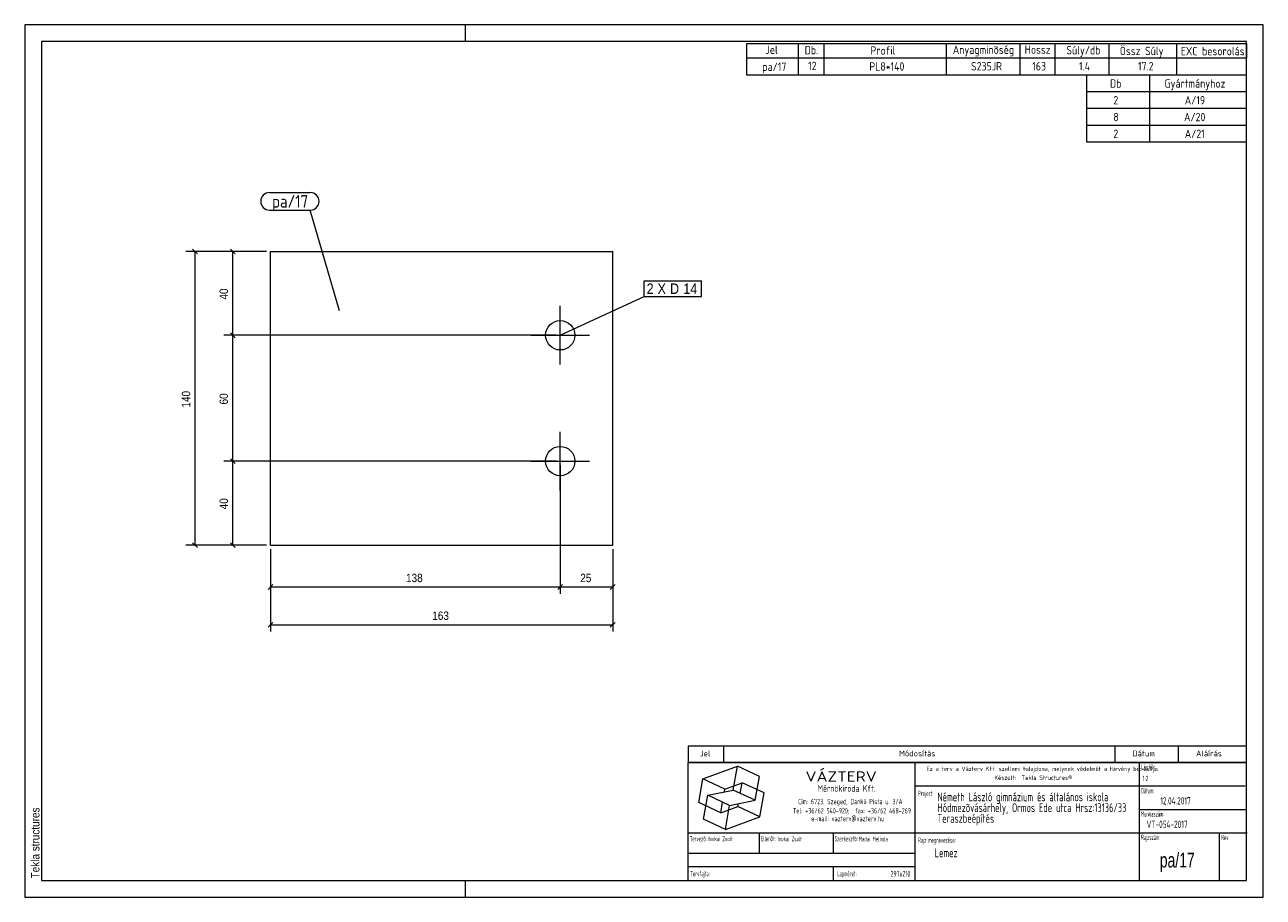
# Model space of a CAD drawing. Header units: millimetres. Extents: x 1 to 296, y 1 to 209.
import ezdxf

# ---------------------------------------------------------------- set-up
doc = ezdxf.new("R2010")
doc.units = ezdxf.units.MM
doc.linetypes.add('XKITLINE00', pattern=[0])
for name, color, linetype, lineweight in [('Bemassung', 1, 'Continuous', 0), ('Schrauben', 7, 'Continuous', 0), ('Schraubenbezeichnung', 5, 'Continuous', 0), ('Teil', 7, 'Continuous', 0), ('Text', 5, 'Continuous', 0), ('Ueberschrift', 7, 'Continuous', 0), ('Zeichnungsrahmen', 3, 'Continuous', 0)]:
    doc.layers.add(name, color=color, linetype=linetype, lineweight=lineweight)
doc.styles.add('ARIAL', font='ARIAL.TTF')
doc.styles.add('ISOCPEUR', font='ISOCPEUR.TTF')
doc.styles.add('ISOCPEUR_BOLD', font='ARIAL.TTF')
doc.styles.add('ISOCPUER', font='ARIAL.TTF')

msp = doc.modelspace()

# ---------------------------------------------------------------- linework, layer by layer
at = {"layer": 'Bemassung', "linetype": 'XKITLINE00', "lineweight": 0}
for p, q in [((58.55, 154.96), (39.4, 154.96)), ((40.98, 155.53), (42.12, 154.4)), ((41.55, 84.96), (41.55, 154.96)), ((58.55, 154.96), (48.4, 154.96)), ((49.98, 155.53), (51.12, 154.4)), ((50.55, 134.97), (50.55, 154.96)), ((127.55, 134.97), (48.4, 134.97)), ((127.55, 134.97), (48.4, 134.97)), ((49.98, 135.53), (51.12, 134.4)), ((49.98, 135.53), (51.12, 134.4)), ((50.55, 104.97), (50.55, 134.97)), ((127.55, 104.97), (48.4, 104.97)), ((127.55, 104.97), (48.4, 104.97)), ((49.98, 105.53), (51.12, 104.4)), ((49.98, 105.53), (51.12, 104.4)), ((50.55, 84.96), (50.55, 104.97)), ((128.55, 103.97), (128.55, 73.37)), ((128.55, 103.97), (128.55, 73.37)), ((58.55, 84.96), (39.4, 84.96)), ((40.98, 85.53), (42.12, 84.4)), ((58.55, 84.96), (48.4, 84.96)), ((49.98, 85.53), (51.12, 84.4)), ((59.55, 83.96), (59.55, 64.37)), ((59.55, 83.96), (59.55, 73.37)), ((141.05, 83.96), (141.05, 64.37)), ((141.05, 83.96), (141.05, 73.37)), ((60.12, 75.53), (58.98, 74.4)), ((59.55, 74.97), (128.55, 74.97)), ((129.12, 75.53), (127.98, 74.4)), ((129.12, 75.53), (127.98, 74.4)), ((128.55, 74.97), (141.05, 74.97)), ((141.62, 75.53), (140.48, 74.4)), ((60.12, 66.53), (58.98, 65.4)), ((59.55, 65.97), (141.05, 65.97)), ((141.62, 66.53), (140.48, 65.4))]:
    msp.add_line(p, q, dxfattribs=at)
at = {"layer": 'Bemassung'}
for p in [(41.55, 154.96), (50.55, 154.96), (50.55, 134.97), (50.55, 134.97), (50.55, 104.97), (50.55, 104.97), (41.55, 84.96), (50.55, 84.96), (59.55, 74.97), (128.55, 74.97), (128.55, 74.97), (141.05, 74.97), (59.55, 65.97), (141.05, 65.97)]:
    msp.add_point(p, dxfattribs=at)
at = {"layer": 'Schrauben', "linetype": 'XKITLINE00', "lineweight": 0}
for p, q in [((128.55, 127.97), (128.55, 141.97)), ((121.55, 134.97), (135.55, 134.97)), ((128.55, 97.97), (128.55, 111.97)), ((121.55, 104.97), (135.55, 104.97))]:
    msp.add_line(p, q, dxfattribs=at)
for centre in [(128.55, 134.97), (128.55, 104.97)]:
    msp.add_circle(centre, 3.5, dxfattribs=at)
at = {"layer": 'Schraubenbezeichnung', "linetype": 'XKITLINE00', "lineweight": 0}
for p, q in [((148.53, 147.92), (162.17, 147.92)), ((148.53, 144.22), (148.53, 147.92)), ((162.17, 144.22), (162.17, 147.92)), ((128.55, 134.97), (148.53, 144.22)), ((148.53, 144.22), (162.17, 144.22))]:
    msp.add_line(p, q, dxfattribs=at)
at = {"layer": 'Teil', "linetype": 'XKITLINE00', "lineweight": 0}
for p, q in [((59.55, 84.96), (59.55, 154.96)), ((59.55, 154.96), (141.05, 154.96)), ((141.05, 84.96), (141.05, 154.96)), ((59.55, 84.96), (141.05, 84.96))]:
    msp.add_line(p, q, dxfattribs=at)
at = {"layer": 'Text', "linetype": 'XKITLINE00', "lineweight": 0}
for p, q in [((59.3, 169), (69.01, 169)), ((59.3, 164.8), (69.01, 164.8)), ((76, 140.82), (69.01, 164.8))]:
    msp.add_line(p, q, dxfattribs=at)
for centre, start, end in [((59.3, 166.9), 90, 270), ((69.01, 166.9), 270, 90)]:
    msp.add_arc(centre, 2.1, start, end, dxfattribs=at)
at = {"layer": 'Ueberschrift', "linetype": 'XKITLINE00', "lineweight": 0}
for p, q in [((173, 204.54), (292, 204.54)), ((173, 201.04), (173, 204.54)), ((185.3, 201.04), (185.3, 204.54)), ((191.44, 201.04), (191.44, 204.54)), ((220.54, 201.04), (220.54, 204.54)), ((238.09, 201.05), (238.09, 204.55)), ((246.43, 201.04), (246.43, 204.54)), ((259.28, 201.04), (259.28, 204.54)), ((275.4, 201.02), (275.4, 204.52)), ((292, 204.54), (292, 201.04)), ((292, 201.04), (173, 201.04)), ((173, 197), (173, 201)), ((185.3, 197), (185.3, 201)), ((191.44, 197), (191.44, 201)), ((220.54, 197), (220.54, 201)), ((238.09, 197), (238.09, 201)), ((246.43, 197), (246.43, 201)), ((259.28, 197), (259.28, 201)), ((275.41, 197), (275.41, 201)), ((292, 197), (173, 197)), ((254, 193), (254, 197)), ((269, 193), (269, 197)), ((292, 193), (254, 193)), ((254, 189), (254, 193)), ((269, 189), (269, 193)), ((292, 189), (254, 189)), ((254, 185), (254, 189)), ((269, 185), (269, 189)), ((292, 185), (254, 185)), ((254, 181), (254, 185)), ((269, 181), (269, 185)), ((292, 181), (254, 181)), ((159, 37.07), (292, 37.07)), ((159, 37), (159, 33.14)), ((167.4, 37), (167.4, 33.14)), ((260.64, 37.07), (260.64, 33.21)), ((275.76, 37.07), (275.76, 33.21)), ((159, 33.22), (292, 33.22)), ((159, 33.14), (292, 33.14)), ((159, 5), (159, 33.14)), ((213.11, 5), (213.11, 33.14)), ((266.49, 5), (266.49, 33.14)), ((162.55, 29.24), (170.77, 32.23)), ((169.77, 26.55), (170.77, 32.23)), ((176, 29.79), (170.77, 32.23)), ((175, 24.11), (176, 29.79)), ((161.54, 23.55), (162.55, 29.24)), ((167.78, 26.8), (162.55, 29.24)), ((167.66, 26.12), (167.78, 26.8)), ((167.78, 26.8), (171.89, 28.3)), ((171.44, 25.76), (171.89, 28.3)), ((177.12, 25.86), (171.89, 28.3)), ((213.11, 27.54), (291.69, 27.54)), ((162.67, 19.62), (163.67, 25.3)), ((163.67, 25.3), (169.77, 26.55)), ((168.9, 22.86), (163.67, 25.3)), ((166.78, 21.11), (167.22, 23.65)), ((168.9, 22.86), (175, 24.11)), ((175, 24.11), (169.77, 26.55)), ((176.12, 20.17), (177.12, 25.86)), ((166.78, 21.11), (161.54, 23.55)), ((166.78, 21.11), (170.89, 22.61)), ((167.9, 17.18), (168.9, 22.86)), ((170.89, 22.61), (171.01, 23.29)), ((176.12, 20.17), (170.89, 22.61)), ((266.49, 21.94), (292, 21.94)), ((167.9, 17.18), (162.67, 19.62)), ((167.9, 17.18), (176.12, 20.17)), ((159, 16.34), (292.21, 16.34)), ((175.99, 11.48), (175.99, 16.39)), ((193.55, 16.39), (193.55, 11.49)), ((285.52, 16.28), (285.52, 5)), ((159.07, 11.49), (213.14, 11.49)), ((159.04, 8.34), (213.11, 8.34)), ((193.55, 8.31), (193.55, 5.13))]:
    msp.add_line(p, q, dxfattribs=at)
at = {"layer": 'Zeichnungsrahmen', "linetype": 'XKITLINE00', "lineweight": 0}
for p, q in [((296, 209), (1, 209)), ((1, 209), (1, 1)), ((106, 205), (106, 209)), ((296, 1), (296, 209)), ((292, 205), (5, 205)), ((5, 205), (5, 5)), ((292, 5), (292, 205)), ((5, 5), (292, 5)), ((106, 1), (106, 5)), ((1, 1), (296, 1))]:
    msp.add_line(p, q, dxfattribs=at)

# ---------------------------------------------------------------- texts
at = {"layer": 'Bemassung', "style": 'ISOCPUER', "width": 0.85}
for s, p in [('40', (49.4, 143.48)), ('140', (40.4, 117.74)), ('60', (49.4, 118.48)), ('40', (49.4, 93.48))]:
    msp.add_text(s, height=2, rotation=90.0002, dxfattribs=at).set_placement(p)
for s, p in [('138', (91.82, 76.12)), ('25', (133.32, 76.12)), ('163', (98.07, 67.12))]:
    msp.add_text(s, height=2, dxfattribs=at).set_placement(p)
at = {"layer": 'Schraubenbezeichnung', "style": 'ARIAL', "width": 0.85}
for s, p in [('2', (149.13, 144.82)), ('X', (151.73, 144.82)), ('D', (154.71, 144.82)), ('14', (157.87, 144.82))]:
    msp.add_text(s, height=2.5, dxfattribs=at).set_placement(p)
at = {"layer": 'Text', "style": 'ISOCPEUR', "width": 0.85}
msp.add_text('pa/17', height=3, dxfattribs=at).set_placement((59.9, 165.4))
at = {"layer": 'Ueberschrift'}
for s, height, style, width, p in [('Jel', 2, 'ISOCPEUR', 0.85, (177.44, 202.04)), ('Db.', 2, 'ISOCPEUR', 0.85, (186.78, 201.95)), ('Profil', 2, 'ISOCPEUR', 0.85, (202.44, 201.86)), ('Anyagminõség', 2, 'ISOCPEUR', 0.85, (222.06, 202.04)), ('Hossz', 2, 'ISOCPEUR', 0.85, (239.18, 202.08)), ('Súly/db', 2, 'ISOCPEUR', 0.85, (249.11, 201.94)), ('Össz Súly', 2, 'ISOCPEUR', 0.85, (261.83, 201.76)), ('EXC besorolás', 2, 'ISOCPEUR', 0.85, (276.36, 201.71)), ('pa/17', 2, 'ISOCPEUR', 0.85, (176.68, 198)), ('12', 2, 'ISOCPEUR', 0.85, (187.59, 198.19)), ('PL8*140', 2, 'ISOCPEUR', 0.85, (202.17, 198.05)), ('S235JR', 2, 'ISOCPEUR', 0.85, (226.39, 198.11)), ('163', 2, 'ISOCPEUR', 0.85, (240.97, 198.11)), ('1.4', 2, 'ISOCPEUR', 0.85, (252.12, 198.12)), ('17.2', 2, 'ISOCPEUR', 0.85, (266.16, 198.12)), ('Db', 2, 'ISOCPEUR', 0.85, (259.5, 194)), ('Gyártmányhoz', 2, 'ISOCPEUR', 0.85, (272.5, 194)), ('2', 2, 'ISOCPEUR', 0.85, (260.3, 190)), ('A/19', 2, 'ISOCPEUR', 0.85, (277.31, 190)), ('8', 2, 'ISOCPEUR', 0.85, (260.3, 186)), ('A/20', 2, 'ISOCPEUR', 0.85, (277.14, 186)), ('2', 2, 'ISOCPEUR', 0.85, (260.3, 182)), ('A/21', 2, 'ISOCPEUR', 0.85, (277.31, 182)), ('Jel', 1.4, 'ISOCPEUR', 0.85, (161.84, 34.58)), ('Módosítás', 1.4, 'ISOCPEUR', 0.85, (209.25, 34.58)), ('Dátum', 1.4, 'ISOCPEUR', 0.85, (264.86, 34.58)), ('Aláírás', 1.4, 'ISOCPEUR', 0.85, (280, 34.58)), ('Lépték:', 1.26, 'ISOCPEUR', 0.51, (266.96, 31.43)), ('VÁZTERV', 2.45, 'ISOCPEUR', 1.19, (186.96, 28.56)), ('Ez a terv a Vázterv Kft. szellemi tulajdona, melynek védelmét a törvény biztosítja.', 1.05, 'ISOCPEUR', 0.838832, (215.8, 31.11)), ('Készült:  Tekla Structures®', 1.05, 'ISOCPEUR', 0.838832, (231.96, 28.98)), ('1:2', 1.26, 'ISOCPEUR', 0.595, (267.27, 28.7)), ('Mérnökiroda Kft.', 1.61, 'ISOCPEUR', 0.68, (189.86, 26.15)), ('Dátum:', 1.26, 'ISOCPEUR', 0.51, (266.91, 25.76)), ('Cím: 6723. Szeged, Dankó Pista u. 3/A', 1.26, 'ISOCPEUR', 0.68, (185.24, 23.18)), ('Project:', 1.26, 'ISOCPEUR', 0.51, (213.81, 25.12)), ('Németh László gimnázium és általános iskola', 2.1, 'ISOCPEUR', 0.595, (218.39, 23.87)), ('Hódmezõvásárhely, Ormos Ede utca Hrsz:13136/33', 2.1, 'ISOCPEUR', 0.595, (218.4, 21.31)), ('12.04.2017', 1.75, 'ISOCPEUR', 0.595, (271.48, 23.11)), ('Tel: +36/62 540-920;  fax: +36/62 468-269', 1.26, 'ISOCPEUR', 0.68, (183.98, 20.99)), ('Teraszbeépítés', 2.1, 'ISOCPEUR', 0.595, (218.4, 18.75)), ('Munkaszám:', 1.26, 'ISOCPEUR', 0.51, (266.87, 20.23)), ('e-mail: vazterv@vazterv.hu', 1.26, 'ISOCPEUR', 0.68, (188.32, 19.12)), ('VT-054-2017', 1.75, 'ISOCPEUR', 0.595, (268.23, 17.51)), ('Tervezõ:', 1.26, 'ISOCPEUR', 0.51, (159.4, 14.32)), ('Inokai Zsolt', 1.12, 'ISOCPEUR', 0.595, (163.85, 14.37)), ('Ellenõr:', 1.26, 'ISOCPEUR', 0.51, (176.35, 14.35)), ('Inokai Zsolt', 1.12, 'ISOCPEUR', 0.595, (180.32, 14.35)), ('Szerkesztõ:', 1.26, 'ISOCPEUR', 0.51, (193.9, 14.32)), ('Madai Melinda', 1.12, 'ISOCPEUR', 0.595, (199.65, 14.33)), ('Rajz megnevezése:', 1.26, 'ISOCPEUR', 0.51, (213.8, 13.98)), ('Rajzszám:', 1.26, 'ISOCPEUR', 0.51, (266.92, 14.65)), ('Rev:', 1.26, 'ISOCPEUR', 0.51, (285.98, 14.62)), ('Lemez', 2.1, 'ISOCPEUR', 0.595, (217.73, 10.54)), ('pa/17', 3.5, 'ISOCPEUR_BOLD', 0.68, (271.36, 8.1)), ('Tervfajta:', 1.26, 'ISOCPEUR', 0.51, (159.53, 5.99)), ('Lapméret:', 1.26, 'ISOCPEUR', 0.51, (194.51, 5.99)), ('297x210', 1.4, 'ISOCPEUR', 0.595, (207.25, 5.89))]:
    msp.add_text(s, height=height, dxfattribs=dict(at, style=style, width=width)).set_placement(p)
at = {"layer": 'Zeichnungsrahmen', "style": 'ARIAL', "width": 0.85}
msp.add_text('Tekla structures', height=2, rotation=90, dxfattribs=at).set_placement((4.5, 5.5))

doc.saveas('drawing.dxf')
